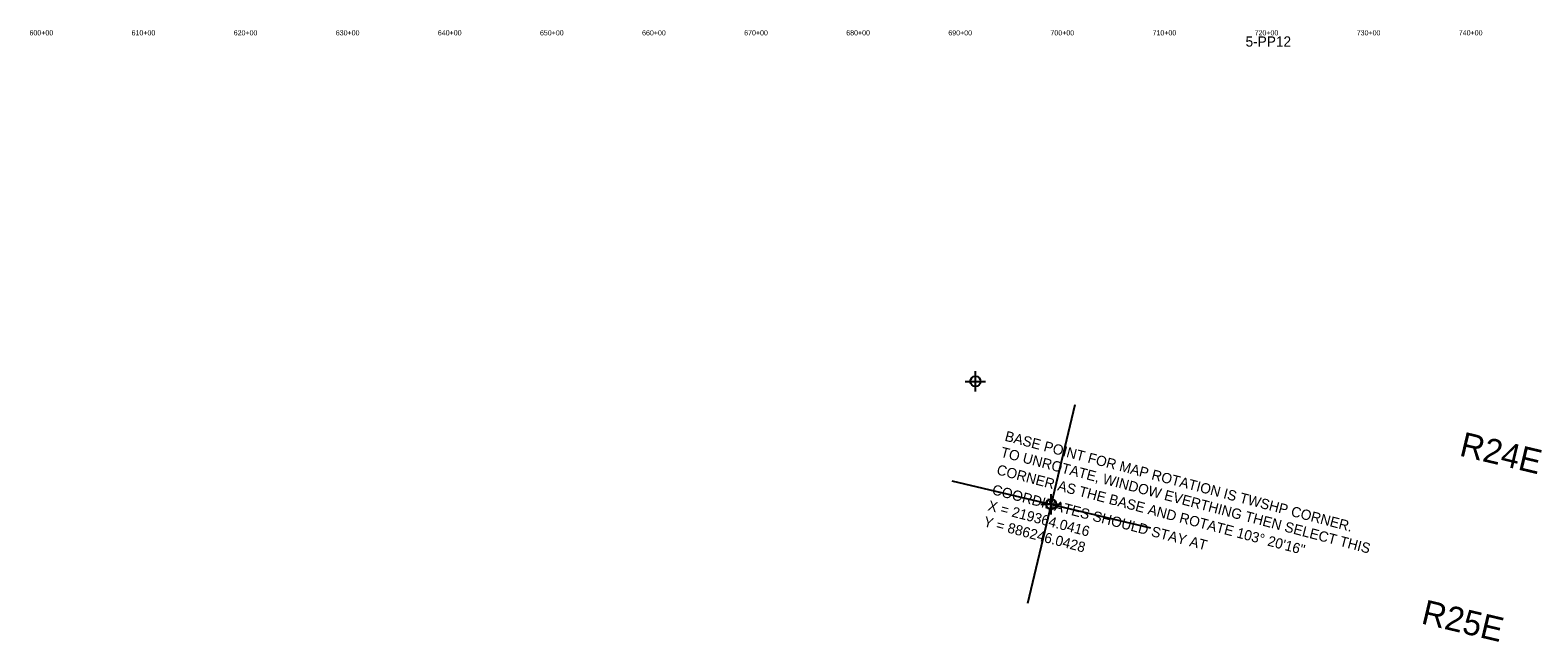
# Model space of a CAD drawing. Extents: x 209332 to 225342, y 883705 to 900237.
# Tile 1 of 3: x 210105 to 224873, y 883705 to 889685. Entities that reach past the tile are written whole.
import ezdxf
from ezdxf.enums import TextEntityAlignment as Align

# ---------------------------------------------------------------- set-up
doc = ezdxf.new("R2010")
doc.units = 0
doc.header["$LTSCALE"] = 800
doc.header["$PDMODE"] = 34
doc.header["$PDSIZE"] = 100
doc.layers.get('0').update_dxf_attribs({"linetype": 'CONTINUOUS'})
for name, color, linetype in [('PROPOSED', 7, 'CONTINUOUS'), ('SEC', 2, 'CONTINUOUS'), ('TEXT', 7, 'CONTINUOUS')]:
    doc.layers.add(name, color=color, linetype=linetype)

# ---------------------------------------------------------------- blocks, each defined once
blk = doc.blocks.new('TICK')
at = {"color": 0}
for points in [[(500, 0), (500, 1000)], [(0, 500), (1000, 500)]]:
    blk.add_lwpolyline(points, dxfattribs=at)
blk.add_point((500, 500), dxfattribs=at)

msp = doc.modelspace()

# ---------------------------------------------------------------- linework, layer by layer
at = {"layer": 'SEC', "color": 0}
msp.add_point((219364, 886246), dxfattribs=at)

# ---------------------------------------------------------------- block references
at = {"color": 0, "xscale": 2, "yscale": 2, "zscale": 2, "rotation": 256.6622222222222}
msp.add_blockref('TICK', (219364, 886246), dxfattribs=at)

# ---------------------------------------------------------------- texts
at = {"layer": 'PROPOSED', "color": 0}
msp.add_text('5-PP12', height=100, rotation=360, dxfattribs=at).set_placement((222233, 889524), align=Align.CENTER)
at = {"layer": 'TEXT', "color": 0}
for s, p in [('600+00', (210215, 889634)), ('610+00', (211215, 889634)), ('620+00', (212215, 889634)), ('630+00', (213215, 889634)), ('640+00', (214215, 889634)), ('650+00', (215215, 889634)), ('660+00', (216215, 889634)), ('670+00', (217215, 889634)), ('680+00', (218215, 889634)), ('690+00', (219215, 889634)), ('700+00', (220215, 889634)), ('710+00', (221215, 889634)), ('720+00', (222215, 889634)), ('730+00', (223215, 889634)), ('740+00', (224215, 889634))]:
    msp.add_text(s, height=50, rotation=360, dxfattribs=at).set_placement(p, align=Align.CENTER)
for s, height, rotation, p in [('BASE POINT FOR MAP ROTATION IS TWSHP CORNER.', 100, 345.2655, (219645, 885666)), ('R24E', 240, 346.6622, (224095, 885520)), ('TO UNROTATE, WINDOW EVERTHING THEN SELECT THIS', 100, 345.2655, (219604, 885509)), ('CORNER AS THE BASE AND ROTATE 103%%d 20\'16"', 100, 345.2655, (219565, 885337)), ('COORDINATES SHOULD STAY AT', 100, 345.2655, (219520, 885142)), ('X = 219364.0416', 100, 345.2655, (219479, 884985)), ('Y = 886246.0428', 100, 345.2655, (219437, 884829)), ('R25E', 240, 346.6622, (223721, 883877))]:
    msp.add_text(s, height=height, rotation=rotation, dxfattribs=at).set_placement(p)

doc.saveas('drawing.dxf')
